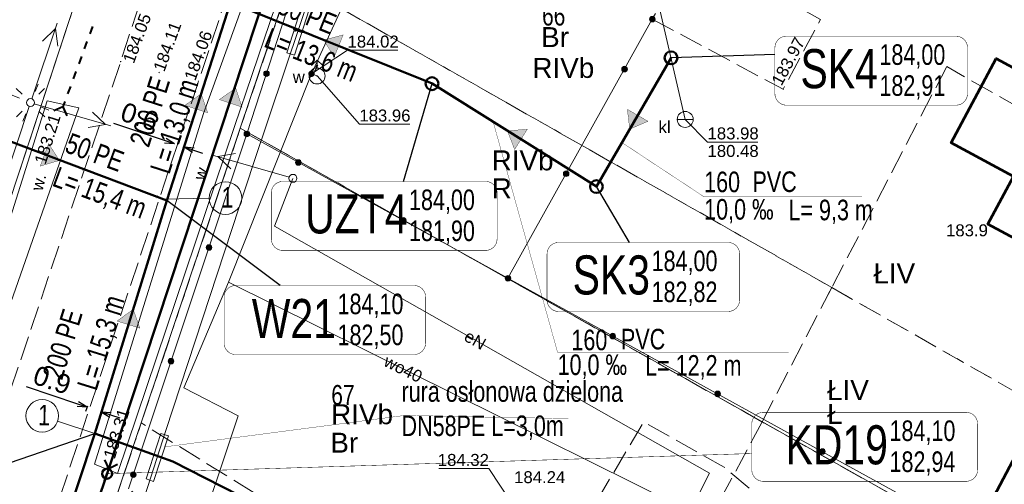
# Model space of a CAD drawing. Header units: metres. Extents: x 7482748 to 7484637, y 5684406 to 5687014.
# Tile 143 of 180: x 7483519 to 7483581, y 5686468 to 5686497. Entities that reach past the tile are written whole.
import ezdxf
from ezdxf.enums import TextEntityAlignment as Align
from ezdxf.lldxf.tags import DXFTag

# ---------------------------------------------------------------- set-up
doc = ezdxf.new("R2010")
doc.units = ezdxf.units.M
doc.header["$MEASUREMENT"] = 0
for name, pattern in [('KTJZ01_500', [2, 1.5, -0.5]), ('l217_500', [2, 1.5, -0.5]), ('l218_500', [1, 0.5, -0.5])]:
    doc.linetypes.add(name, pattern=pattern)
for name, color, linetype, lineweight in [('.domiar', 250, 'Continuous', 9), ('.k deszczowa', 200, 'Continuous', 50), ('.ks tłoczny', 104, 'Continuous', 50), ('_Dzialki', 7, 'Continuous', 0), ('_Dzialki_opis', 7, 'Continuous', 0), ('_Kontury', 7, 'Continuous', 0), ('_Kontury_opis', 7, 'Continuous', 0), ('_Uzytki', 7, 'Continuous', 0), ('_Uzytki_opis', 7, 'Continuous', 0), ('_Zakres2', 7, 'Continuous', 0), ('BUIB05_01', 7, 'Continuous', 40), ('EGB_Budynek', 7, 'Continuous', 0), ('GES__SUSM01_01P', 7, 'Continuous', 13), ('GES__SUSM01_P', 7, 'Continuous', 13), ('GES__SUSM04_01P', 7, 'Continuous', 13), ('GES__SUUS02_P', 7, 'Continuous', 13), ('GES__SUUS07_P', 7, 'Continuous', 13), ('GES__SUUS25_WP', 7, 'Continuous', 13), ('KTOK05_01', 7, 'Continuous', 13), ('RTPW01_P', 7, 'Continuous', 0), ('RTPW02_P', 7, 'Continuous', 0), ('SUPE_L_3', 1, 'Continuous', 13)]:
    doc.layers.add(name, color=color, linetype=linetype, lineweight=lineweight)
for name, color, linetype, lineweight, true_color in [('.przyłącza', 32, 'Continuous', 50, 0xbd5e00), ('GES__SUPE_pL', 1, 'Continuous', 13, 0xff0000), ('GES__SUPK_01_pL', 7, 'Continuous', 13, 0x803300), ('GES__SUPS01_05L', 7, 'Continuous', 13, 0x803300), ('GES__SUPS01_08L', 5, 'Continuous', 13, 0x0000ff), ('GES__SUPS01_08P', 5, 'Continuous', 13, 0x0000ff), ('GES__SUPT_pL', 7, 'Continuous', 13, 0xff9100), ('GES__SUPW_01_pL', 5, 'Continuous', 13, 0x0000ff), ('GES__SUUS_OD_KL', 7, 'Continuous', 13, 0x803300)]:
    doc.layers.add(name, color=color, linetype=linetype, lineweight=lineweight, true_color=true_color)
for name, color, linetype, lineweight, true_color, transparency in [('GES__SUPE_pT', 1, 'Continuous', 13, 0xff0000, 0.25), ('GES__SUPS01_05G', 7, 'Continuous', 13, 0x803300, 0.25), ('GES__SUPS01_08G', 5, 'Continuous', 13, 0x0000ff, 0.25), ('GES__SUPT_pT', 7, 'Continuous', 13, 0xff9100, 0.25), ('GES__SUPW_01_pT', 5, 'Continuous', 13, 0x0000ff, 0.25), ('GES__SUUS_RD_KT', 7, 'Continuous', 13, 0x803300, 0.25), ('GES__SUUS_RG_KT', 7, 'Continuous', 13, 0x803300, 0.25)]:
    doc.layers.add(name, color=color, linetype=linetype, lineweight=lineweight, true_color=true_color, transparency=transparency)
for name, color, linetype, lineweight, transparency in [('GES__SUUS_ET_05T', 7, 'Continuous', 13, 0.25), ('GES__SUUS_ET_08T', 7, 'Continuous', 13, 0.25), ('KTJZ01_O', 7, 'KTJZ01_500', 13, 0.5), ('KTPL01_O', 7, 'KTJZ01_500', 13, 0.5), ('PTRW02_O', 7, 'Continuous', 13, 0.5), ('PTRW02_T', 7, 'Continuous', 13, 0.25), ('RTPW01_G', 7, 'Continuous', 13, 0.25), ('RTPW02_G', 7, 'Continuous', 13, 0.25)]:
    doc.layers.add(name, color=color, linetype=linetype, lineweight=lineweight, transparency=transparency)
doc.layers.add('IS_kanalizacja_sanitarna', color=7, linetype='SOLID', true_color=0x000000)
doc.layers.add('IS_Opisy_działek_Net', color=7, linetype='SOLID', true_color=0x000000)
doc.layers.add('IS_Węzeł_sieci_kanalizacyjnej_-_opisy', color=7, linetype='Continuous')
doc.styles.get("Standard").update_dxf_attribs({"font": 'simplex.shx', "width": 0.75})
doc.styles.add('STYL_ARIAL', font='simplex.shx', dxfattribs={"width": 0.75, "oblique": 0.1})
doc.styles.add('Style-Arial', font='arial.ttf')
tags = doc.linetypes.add('SOLID', pattern=[10, 10, 0]).pattern_tags.tags
tags[6:7] = [DXFTag(74, 4), DXFTag(75, 0), DXFTag(340, '0'), DXFTag(46, 0.0), DXFTag(50, 0.0), DXFTag(44, 0.0), DXFTag(45, 0.0)]
tags[4:5] = [DXFTag(74, 4), DXFTag(75, 0), DXFTag(340, '0'), DXFTag(46, 0.0), DXFTag(50, 0.0), DXFTag(44, 0.0), DXFTag(45, 0.0)]
doc.dimstyles.get("Standard").update_dxf_attribs({"dimtxt": 0.18, "dimasz": 0.18, "dimexe": 0.18, "dimexo": 0.0625, "dimgap": 0.09, "dimtad": 0, "dimtih": 1, "dimtoh": 1, "dimdec": 4, "dimzin": 0, "dimdsep": 46, "dimtxsty": 'Standard', "dimcen": 0.09, "dimadec": 0, "dimazin": 0, "dimtfac": 1, "dimtdec": 4, "dimtofl": 0, "dimtmove": 0, "dimatfit": 3, "dimfxl": 0, "dimtolj": 1, "dimtzin": 0, "dimarcsym": 0})

# ---------------------------------------------------------------- blocks, each defined once
blk = doc.blocks.new('SUPS01')
at = {"layer": 'GES__SUPS01_08P', "linetype": 'Continuous', "lineweight": 13}
h = blk.add_hatch(color=256, dxfattribs=at)
edge = h.paths.add_edge_path()
edge.add_arc((0, 0), 0.045, 0, 360)
blk = doc.blocks.new('SUSM04_01')
at = {"layer": 'GES__SUSM04_01P', "linetype": 'Continuous', "lineweight": 13}
blk.add_circle((0, 0), 0.25, dxfattribs=at)
blk = doc.blocks.new('SUSM01_59')
at = {"layer": 'GES__SUSM01_P', "linetype": 'Continuous', "lineweight": 13}
for p, q in [((-0.53, 0.53), (-0.88, 0.88)), ((0.53, 0.53), (0.88, 0.88)), ((-0.53, -0.53), (-0.88, -0.88)), ((0.53, -0.53), (0.88, -0.88))]:
    blk.add_line(p, q, dxfattribs=at)
blk.add_circle((0, 0), 0.25, dxfattribs=at)
blk = doc.blocks.new('SUSM01_01')
at = {"layer": 'GES__SUSM01_01P', "linetype": 'Continuous', "lineweight": 13}
for p, q in [((-0.53, 0.53), (-0.89, 0.88)), ((0.53, 0.53), (0.88, 0.89)), ((-0.53, -0.53), (-0.88, -0.89)), ((0.53, -0.53), (0.89, -0.88))]:
    blk.add_line(p, q, dxfattribs=at)
blk = doc.blocks.new('SUUS02')
at = {"layer": 'GES__SUUS02_P', "linetype": 'Continuous', "lineweight": 13}
for p, q in [((0, 1), (-0.35, 0.65)), ((0, 0.5), (0, 1)), ((0, 1), (0.35, 0.65))]:
    blk.add_line(p, q, dxfattribs=at)
blk.add_circle((0, 0), 0.5, dxfattribs=at)
blk = doc.blocks.new('SUUS25_114')
at = {"layer": 'GES__SUUS25_WP', "linetype": 'Continuous', "lineweight": 13}
h = blk.add_hatch(color=256, dxfattribs=at)
edge = h.paths.add_edge_path()
edge.add_arc((0, 0), 0.2, 0, 360)
blk = doc.blocks.new('RTPW01')
at = {"layer": 'RTPW01_P', "linetype": 'Continuous', "lineweight": 0}
h = blk.add_hatch(color=256, dxfattribs=at)
edge = h.paths.add_edge_path()
edge.add_arc((0, 0), 0.045, 0, 360)
blk = doc.blocks.new('RTPW01_3')
at = {"layer": 'RTPW02_P', "linetype": 'Continuous', "lineweight": 0}
h = blk.add_hatch(color=256, dxfattribs=at)
edge = h.paths.add_edge_path()
edge.add_arc((0, 0), 0.045, 0, 360)
blk = doc.blocks.new('SUUS07')
at = {"layer": 'GES__SUUS07_P', "linetype": 'Continuous', "lineweight": 13}
blk.add_line((-0.5, 0), (0.5, 0), dxfattribs=at)
blk.add_circle((0, 0), 0.5, dxfattribs=at)
blk = doc.blocks.new('TerminatorOpen_0.5')
at = {"color": 0, "linetype": 'ByBlock', "lineweight": -2}
for q in [(-1, 0.25), (-1, 0), (-1, -0.25)]:
    blk.add_line((0, 0), q, dxfattribs=at)
blk = doc.blocks.new('*D547')
at = {"layer": '.domiar', "color": 0, "linetype": 'Continuous', "lineweight": -2, "transparency": 16777216}
for p, q in [((7483528.49, 5686489.487), (7483525.269, 5686490.558)), ((7483529.163, 5686489.58), (7483529.163, 5686489.58)), ((7483529.763, 5686489.38), (7483529.763, 5686489.38)), ((7483530.247, 5686488.903), (7483530.826, 5686488.711))]:
    blk.add_line(p, q, dxfattribs=at)
at = {"layer": 'Defpoints', "color": 0, "linetype": 'Continuous', "transparency": 16777216}
for p in [(7483529.069, 5686489.295), (7483529.069, 5686489.295), (7483529.668, 5686489.096)]:
    blk.add_point(p, dxfattribs=at)
at = {"layer": '.domiar', "color": 0, "linetype": 'Continuous', "lineweight": -2, "transparency": 16777216, "xscale": 0.61, "yscale": 0.61, "zscale": 0.61}
for p, rotation in [((7483529.069, 5686489.295), 341.610918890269), ((7483529.668, 5686489.096), 161.6109188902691)]:
    blk.add_blockref('TerminatorOpen_0.5', p, dxfattribs=dict(at, rotation=rotation))
at = {"layer": '.domiar', "color": 0, "linetype": 'Continuous', "transparency": 16777216, "insert": (7483526.878, 5686490.985), "char_height": 1.2, "attachment_point": 5, "rotation": 341.61092, "style": 'Style-Arial'}
blk.add_mtext('\\A1;0.6', dxfattribs=at)
blk = doc.blocks.new('*D548')
at = {"layer": '.domiar', "color": 0, "linetype": 'Continuous', "lineweight": -2, "transparency": 16777216}
for p, q in [((7483523.007, 5686472.994), (7483519.783, 5686474.066)), ((7483523.603, 5686472.854), (7483523.491, 5686472.517)), ((7483524.493, 5686472.558), (7483524.381, 5686472.221)), ((7483525.055, 5686472.313), (7483525.634, 5686472.121))]:
    blk.add_line(p, q, dxfattribs=at)
at = {"layer": 'Defpoints', "color": 0, "linetype": 'Continuous', "transparency": 16777216}
for p in [(7483523.698, 5686473.138), (7483523.586, 5686472.802), (7483524.588, 5686472.842)]:
    blk.add_point(p, dxfattribs=at)
at = {"layer": '.domiar', "color": 0, "linetype": 'Continuous', "lineweight": -2, "transparency": 16777216, "xscale": 0.61, "yscale": 0.61, "zscale": 0.61}
for p, rotation in [((7483523.586, 5686472.802), 341.610918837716), ((7483524.476, 5686472.506), 161.6109188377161)]:
    blk.add_blockref('TerminatorOpen_0.5', p, dxfattribs=dict(at, rotation=rotation))
at = {"layer": '.domiar', "color": 0, "linetype": 'Continuous', "transparency": 16777216, "insert": (7483521.394, 5686474.492), "char_height": 1.2, "attachment_point": 5, "rotation": 341.61092, "style": 'Style-Arial'}
blk.add_mtext('\\A1;0.9', dxfattribs=at)

msp = doc.modelspace()

# ---------------------------------------------------------------- hatches: boundary and pattern name
at = {"layer": 'IS_kanalizacja_sanitarna', "linetype": 'Continuous', "ltscale": 0.01}
for points in [[(7483538.42433, 5686495.79102), (7483539.07182, 5686494.72179), (7483539.63209, 5686496.11322)], [(7483530.73578, 5686492.42162), (7483529.71611, 5686491.69859), (7483531.14438, 5686491.24028)], [(7483532.90356, 5686492.77697), (7483531.87539, 5686492.06607), (7483533.29813, 5686491.59087)], [(7483557.59224, 5686490.21186), (7483558.7427, 5686490.70068), (7483557.4451, 5686491.45317)], [(7483549.93008, 5686490.10183), (7483550.37963, 5686488.93546), (7483551.17566, 5686490.20681)], [(7483521.84934, 5686488.25053), (7483521.1733, 5686489.30195), (7483520.65069, 5686487.89593)], [(7483526.47618, 5686478.92455), (7483525.46343, 5686478.19185), (7483526.896, 5686477.74716)]]:
    msp.add_hatch(color=256, dxfattribs=at).paths.add_polyline_path(points)
at = {"layer": 'KTOK05_01', "linetype": 'Continuous', "lineweight": 13}
h = msp.add_hatch(color=256, dxfattribs=at)
edge = h.paths.add_edge_path()
edge.add_arc((7483559.01, 5686497.1), 0.175, 0, 360)
h = msp.add_hatch(color=256, dxfattribs=at)
edge = h.paths.add_edge_path()
edge.add_arc((7483557.2652, 5686493.97092), 0.175, 0, 360)
h = msp.add_hatch(color=256, dxfattribs=at)
edge = h.paths.add_edge_path()
edge.add_arc((7483534.82818, 5686493.69304), 0.175, 0, 360)
h = msp.add_hatch(color=256, dxfattribs=at)
edge = h.paths.add_edge_path()
edge.add_arc((7483533.6, 5686489.91), 0.175, 0, 360)
h = msp.add_hatch(color=256, dxfattribs=at)
edge = h.paths.add_edge_path()
edge.add_arc((7483533.6, 5686489.91), 0.175, 0, 360)
h = msp.add_hatch(color=256, dxfattribs=at)
edge = h.paths.add_edge_path()
edge.add_arc((7483533.6, 5686489.91), 0.175, 0, 360)
h = msp.add_hatch(color=256, dxfattribs=at)
edge = h.paths.add_edge_path()
edge.add_arc((7483536.83102, 5686488.12464), 0.175, 0, 360)
h = msp.add_hatch(color=256, dxfattribs=at)
edge = h.paths.add_edge_path()
edge.add_arc((7483553.6126, 5686487.42046), 0.175, 0, 360)
h = msp.add_hatch(color=256, dxfattribs=at)
edge = h.paths.add_edge_path()
edge.add_arc((7483543.39551, 5686484.49732), 0.175, 0, 360)
h = msp.add_hatch(color=256, dxfattribs=at)
edge = h.paths.add_edge_path()
edge.add_arc((7483531.22541, 5686482.79584), 0.175, 0, 360)
h = msp.add_hatch(color=256, dxfattribs=at)
edge = h.paths.add_edge_path()
edge.add_arc((7483549.96, 5686480.87), 0.175, 0, 360)
h = msp.add_hatch(color=256, dxfattribs=at)
edge = h.paths.add_edge_path()
edge.add_arc((7483549.96, 5686480.87), 0.175, 0, 360)
h = msp.add_hatch(color=256, dxfattribs=at)
edge = h.paths.add_edge_path()
edge.add_arc((7483549.96, 5686480.87), 0.175, 0, 360)
h = msp.add_hatch(color=256, dxfattribs=at)
edge = h.paths.add_edge_path()
edge.add_arc((7483556.52965, 5686477.25203), 0.175, 0, 360)
h = msp.add_hatch(color=256, dxfattribs=at)
edge = h.paths.add_edge_path()
edge.add_arc((7483528.85082, 5686475.68167), 0.175, 0, 360)
h = msp.add_hatch(color=256, dxfattribs=at)
edge = h.paths.add_edge_path()
edge.add_arc((7483563.0993, 5686473.63406), 0.175, 0, 360)
h = msp.add_hatch(color=256, dxfattribs=at)
edge = h.paths.add_edge_path()
edge.add_arc((7483569.66895, 5686470.01609), 0.175, 0, 360)
h = msp.add_hatch(color=256, dxfattribs=at)
edge = h.paths.add_edge_path()
edge.add_arc((7483526.47624, 5686468.56751), 0.175, 0, 360)

# ---------------------------------------------------------------- linework, layer by layer
at = {"layer": '.domiar', "linetype": 'Continuous', "lineweight": 20}
for points in [[(7483537.03355, 5686497.85103), (7483536.09991, 5686495.00001), (7483536.57508, 5686494.84441), (7483537.50872, 5686497.69543), (7483537.03355, 5686497.85103)], [(7483528.2145, 5686471.15455), (7483527.28086, 5686468.30353), (7483527.75603, 5686468.14792), (7483528.68967, 5686470.99895), (7483528.2145, 5686471.15455)]]:
    msp.add_lwpolyline(points, dxfattribs=at)
at = {"layer": '.domiar', "linetype": 'Continuous'}
for points in [[(7483528.37065, 5686485.82821), (7483531.23861, 5686485.89507)], [(7483524.06379, 5686471.15045), (7483521.74218, 5686471.93005)]]:
    msp.add_lwpolyline(points, dxfattribs=at)
for centre in [(7483532.25988, 5686485.89507), (7483520.77404, 5686472.25515)]:
    msp.add_circle(centre, 1.02127, dxfattribs=at)
at = {"layer": '.k deszczowa', "linetype": 'Continuous'}
for points in [[(7483540.51956, 5686516.06462), (7483524.83956, 5686468.63408)], [(7483524.83956, 5686468.63408), (7483508.8716, 5686421.32787)]]:
    msp.add_lwpolyline(points, dxfattribs=at)
msp.add_ellipse((7483524.83956, 5686468.63342), major_axis=(0.315, 0), ratio=1, dxfattribs=at)
at = {"layer": '.ks tłoczny', "color": 111, "linetype": 'Continuous', "true_color": 0x70ffb8}
for points in [[(7483539.01604, 5686517.01603), (7483532.57298, 5686498.14781), (7483528.59305, 5686485.74461), (7483524.06285, 5686471.15079), (7483517.4639, 5686451.301), (7483517.4639, 5686451.301), (7483513.19053, 5686438.59386), (7483506.80338, 5686419.9052), (7483503.67491, 5686410.75136), (7483489.19771, 5686367.92381), (7483488.55879, 5686366.36971), (7483487.69105, 5686359.59365), (7483481.55397, 5686341.5735), (7483479.339, 5686335.06975), (7483478.08149, 5686331.37736), (7483471.44464, 5686310.91538), (7483469.74193, 5686304.9671), (7483455.28388, 5686263.28755), (7483450.42845, 5686249.12706), (7483447.14669, 5686239.55607), (7483444.38858, 5686231.83101), (7483432.0435, 5686195.45156)], [(7483514.55893, 5686491.02024), (7483514.55893, 5686491.02024), (7483528.59305, 5686485.74461)]]:
    msp.add_lwpolyline(points, dxfattribs=at)
at = {"layer": '.ks tłoczny', "linetype": 'Continuous'}
for points in [[(7483532.57298, 5686498.14781), (7483545.20331, 5686493.06209)], [(7483528.95314, 5686469.39976), (7483524.06285, 5686471.15079)], [(7483547.5086, 5686459.93567), (7483528.95314, 5686469.39976)]]:
    msp.add_lwpolyline(points, dxfattribs=at)
msp.add_circle((7483545.20331, 5686493.06209), 0.4, dxfattribs=at)
at = {"layer": '.przyłącza', "linetype": 'Continuous'}
msp.add_lwpolyline([(7483545.20331, 5686493.06209), (7483555.50441, 5686486.61223), (7483560.18173, 5686494.67791)], dxfattribs=at)
for centre in [(7483560.18173, 5686494.67791), (7483555.50441, 5686486.61223)]:
    msp.add_circle(centre, 0.4, dxfattribs=at)
at = {"layer": '_Dzialki', "color": 96, "linetype": 'Continuous', "true_color": 0x008000, "flags": 128}
for points in [[(7483533.19, 5686490.27), (7483546.4, 5686529.47)], [(7483523.72, 5686500.83), (7483510.5, 5686460.79)], [(7483524.74, 5686465.17), (7483533.19, 5686490.27)], [(7483579.1, 5686464.46), (7483533.19, 5686490.27)]]:
    msp.add_lwpolyline(points, dxfattribs=at)
at = {"layer": '_Kontury', "color": 96, "linetype": 'l217_500', "true_color": 0x008000, "flags": 128}
for points in [[(7483519.29, 5686487.4), (7483523.72, 5686500.83)], [(7483536.33, 5686499.57), (7483533.19, 5686490.27)], [(7483570.26, 5686480.29), (7483536.33, 5686499.57)], [(7483577.46, 5686494.13), (7483570.26, 5686480.29)], [(7483585.54, 5686489.54), (7483577.46, 5686494.13)], [(7483533.19, 5686490.27), (7483526.98, 5686471.81)], [(7483533.19, 5686490.27), (7483565.89, 5686471.88)], [(7483565.89, 5686471.88), (7483570.26, 5686480.29)], [(7483570.26, 5686480.29), (7483583.38, 5686472.83)], [(7483526.98, 5686471.81), (7483524.74, 5686465.17)], [(7483556.17, 5686453.77), (7483526.98, 5686471.81)], [(7483565.89, 5686471.88), (7483556.17, 5686453.77)], [(7483579.1, 5686464.46), (7483565.89, 5686471.88)]]:
    msp.add_lwpolyline(points, dxfattribs=at)
at = {"layer": '_Uzytki', "color": 96, "linetype": 'l218_500', "true_color": 0x008000, "flags": 128}
for points in [[(7483519.29, 5686487.4), (7483523.72, 5686500.83)], [(7483536.33, 5686499.57), (7483533.19, 5686490.27)], [(7483536.33, 5686499.57), (7483570.26, 5686480.29)], [(7483533.19, 5686490.27), (7483526.98, 5686471.81)], [(7483533.19, 5686490.27), (7483565.89, 5686471.88)], [(7483565.89, 5686471.88), (7483570.26, 5686480.29)], [(7483570.26, 5686480.29), (7483583.38, 5686472.83)], [(7483526.98, 5686471.81), (7483524.74, 5686465.17)], [(7483579.1, 5686464.46), (7483565.89, 5686471.88)]]:
    msp.add_lwpolyline(points, dxfattribs=at)
at = {"layer": '_Zakres2', "color": 250, "linetype": 'Continuous', "lineweight": 53, "flags": 128}
msp.add_lwpolyline([(7483605.81, 5686633.42), (7483585.13, 5686572.13), (7483615.48, 5686538.37), (7483614.51, 5686531.73), (7483579.03, 5686464.59), (7483585.8, 5686452.04), (7483575.84, 5686425.68), (7483563.92, 5686404.39), (7483575.25, 5686381.15), (7483565.09, 5686368.65), (7483556.2, 5686281.02), (7483533.72, 5686246.84), (7483554.42, 5686236.3), (7483544.85, 5686213.44), (7483533.72, 5686190.2), (7483528.06, 5686178.68)], dxfattribs=at)
at = {"layer": 'BUIB05_01', "linetype": 'Continuous', "lineweight": 40}
for p, q in [((7483523.92, 5686496.64), (7483523.75, 5686496.17)), ((7483523.58, 5686495.7), (7483523.4, 5686495.24)), ((7483523.23, 5686494.77), (7483523.06, 5686494.3)), ((7483522.88, 5686493.83), (7483522.71, 5686493.36)), ((7483522.54, 5686492.89), (7483522.36, 5686492.42)), ((7483522.19, 5686491.95), (7483522.06, 5686491.6)), ((7483522.06, 5686491.6), (7483521.51, 5686491.35)), ((7483522.06, 5686491.6), (7483522.31, 5686491.05)), ((7483524.95, 5686468.96), (7483524.69, 5686469.5)), ((7483524.95, 5686468.96), (7483525.49, 5686469.22)), ((7483524.68, 5686468.19), (7483524.85, 5686468.67))]:
    msp.add_line(p, q, dxfattribs=at)
at = {"layer": 'EGB_Budynek', "color": 7, "linetype": 'Continuous', "lineweight": 53, "flags": 128}
for points in [[(7483595.36, 5686498.1), (7483587.9, 5686483.9), (7483581.65, 5686487.25), (7483577.73, 5686489.35), (7483580.55, 5686494.64), (7483584.47, 5686492.53), (7483586.34, 5686496.03), (7483582.42, 5686498.12), (7483585.29, 5686503.5), (7483589.19, 5686501.36), (7483595.36, 5686498.1)], [(7483581.65, 5686487.25), (7483587.9, 5686483.9), (7483586.31, 5686480.9), (7483580.04, 5686484.25), (7483581.65, 5686487.25)]]:
    msp.add_lwpolyline(points, dxfattribs=at)
at = {"layer": 'GES__SUPE_pL', "linetype": 'Continuous', "lineweight": 13, "flags": 128}
msp.add_lwpolyline([(7483564, 5686461.34), (7483560.13, 5686463.81), (7483562.6, 5686468.67), (7483535.34, 5686484.14), (7483536.49, 5686487.13)], dxfattribs=at)
at = {"layer": 'GES__SUPK_01_pL', "linetype": 'Continuous', "lineweight": 13}
msp.add_line((7483561.07, 5686490.82), (7483557.34, 5686507.02), dxfattribs=at)
at = {"layer": 'GES__SUPS01_05L', "linetype": 'Continuous', "lineweight": 13, "flags": 128}
msp.add_lwpolyline([(7483550.91, 5686465.71), (7483548.77, 5686468.95), (7483545.62, 5686468.95)], dxfattribs=at)
at = {"layer": 'GES__SUPS01_08L', "linetype": 'Continuous', "lineweight": 13, "flags": 128}
for points in [[(7483537.65, 5686493.68), (7483539.91, 5686495.15), (7483543.06, 5686495.15)], [(7483538, 5686493.54), (7483540.65, 5686490.52), (7483543.81, 5686490.52)]]:
    msp.add_lwpolyline(points, dxfattribs=at)
at = {"layer": 'GES__SUPT_pL', "linetype": 'Continuous', "lineweight": 13, "flags": 128}
msp.add_lwpolyline([(7483522.98, 5686454.14), (7483528.53, 5686471.34), (7483534.04, 5686488.12), (7483547.56, 5686528.38), (7483553.21, 5686545.61), (7483555.78, 5686553.93)], dxfattribs=at)
at = {"layer": 'GES__SUPW_01_pL', "linetype": 'Continuous', "lineweight": 13}
for p, q in [((7483538, 5686493.54), (7483537.65, 5686493.68)), ((7483565.62, 5686464.19), (7483532.44, 5686480.63))]:
    msp.add_line(p, q, dxfattribs=at)
at = {"layer": 'GES__SUPW_01_pL', "linetype": 'Continuous', "lineweight": 13, "flags": 128}
msp.add_lwpolyline([(7483510.9, 5686410.15), (7483515.85, 5686421.43), (7483519.73, 5686433.69), (7483525.34, 5686450.51), (7483527.25, 5686454.88), (7483533.06, 5686472.26), (7483529.64, 5686474), (7483532.44, 5686480.63), (7483537.65, 5686493.68), (7483545.23, 5686510.18), (7483548.83, 5686524.15), (7483552.33, 5686534.99), (7483552.59, 5686539.85), (7483558.86, 5686554.9)], dxfattribs=at)
at = {"layer": 'GES__SUUS_OD_KL', "linetype": 'Continuous', "lineweight": 13, "flags": 128}
msp.add_lwpolyline([(7483561.07, 5686490.82), (7483562.47, 5686489.4), (7483565.63, 5686489.4)], dxfattribs=at)
at = {"layer": 'IS_kanalizacja_sanitarna', "linetype": 'Continuous', "ltscale": 0.01, "const_width": 0.02}
for points in [[(7483538.42433, 5686495.79102), (7483539.07182, 5686494.72179), (7483539.63209, 5686496.11322), (7483538.42433, 5686495.79102)], [(7483530.73578, 5686492.42162), (7483529.71611, 5686491.69859), (7483531.14438, 5686491.24028), (7483530.73578, 5686492.42162)], [(7483532.90356, 5686492.77697), (7483531.87539, 5686492.06607), (7483533.29813, 5686491.59087), (7483532.90356, 5686492.77697)], [(7483557.59224, 5686490.21186), (7483558.7427, 5686490.70068), (7483557.4451, 5686491.45317), (7483557.59224, 5686490.21186)], [(7483549.93008, 5686490.10183), (7483550.37963, 5686488.93546), (7483551.17566, 5686490.20681), (7483549.93008, 5686490.10183)], [(7483521.84934, 5686488.25053), (7483521.1733, 5686489.30195), (7483520.65069, 5686487.89593), (7483521.84934, 5686488.25053)], [(7483523.2736, 5686487.61446), (7483523.34328, 5686487.80193)], [(7483527.96032, 5686485.87243), (7483528.03, 5686486.0599)], [(7483526.47618, 5686478.92455), (7483525.46343, 5686478.19185), (7483526.896, 5686477.74716), (7483526.47618, 5686478.92455)]]:
    msp.add_lwpolyline(points, dxfattribs=at)
at = {"layer": 'IS_Opisy_działek_Net', "linetype": 'Continuous', "ltscale": 0.01, "const_width": 0.02}
for points in [[(7483549.0374, 5686490.66076), (7483553.0718, 5686476.23756), (7483567.5518, 5686476.23756)], [(7483557.10405, 5686489.37), (7483562.25585, 5686485.9698), (7483572.15921, 5686485.9698)], [(7483528.46552, 5686470.31447), (7483543.48599, 5686472.2813), (7483553.73731, 5686472.0798)]]:
    msp.add_lwpolyline(points, dxfattribs=at)
at = {"layer": 'IS_Węzeł_sieci_kanalizacyjnej_-_opisy', "color": 18, "linetype": 'SOLID', "ltscale": 0.01, "true_color": 0x000000, "const_width": 0.03}
for points in [[(7483567.41243, 5686491.71173), (7483578.04243, 5686491.71173, 0.414214), (7483578.76243, 5686492.43173), (7483578.76243, 5686495.31173, 0.414214), (7483578.04243, 5686496.03173), (7483567.41243, 5686496.03173, 0.414214), (7483566.69243, 5686495.31173), (7483566.69243, 5686492.43173, 0.414214), (7483567.41243, 5686491.71173)], [(7483535.85121, 5686482.61651), (7483548.56121, 5686482.61651, 0.414214), (7483549.28121, 5686483.33651), (7483549.28121, 5686486.21651, 0.414214), (7483548.56121, 5686486.93651), (7483535.85121, 5686486.93651, 0.414214), (7483535.13121, 5686486.21651), (7483535.13121, 5686483.33651, 0.414214), (7483535.85121, 5686482.61651)], [(7483553.13271, 5686478.79336), (7483563.76271, 5686478.79336, 0.414214), (7483564.48271, 5686479.51336), (7483564.48271, 5686482.39336, 0.414214), (7483563.76271, 5686483.11336), (7483553.13271, 5686483.11336, 0.414214), (7483552.41271, 5686482.39336), (7483552.41271, 5686479.51336, 0.414214), (7483553.13271, 5686478.79336)], [(7483532.89195, 5686476.09678), (7483544.08195, 5686476.09678, 0.414214), (7483544.80195, 5686476.81678), (7483544.80195, 5686479.69678, 0.414214), (7483544.08195, 5686480.41678), (7483532.89195, 5686480.41678, 0.414214), (7483532.17195, 5686479.69678), (7483532.17195, 5686476.81678, 0.414214), (7483532.89195, 5686476.09678)]]:
    msp.add_lwpolyline(points, format="xyb", dxfattribs=at)
at = {"layer": 'IS_Węzeł_sieci_kanalizacyjnej_-_opisy', "color": 18, "linetype": 'SOLID', "ltscale": 0.01, "true_color": 0x000000}
for points in [[(7483566.69243, 5686494.88095), (7483560.18173, 5686494.67723)], [(7483543.41376, 5686486.93651), (7483545.20331, 5686493.06141)], [(7483557.5873, 5686483.11336), (7483555.50441, 5686486.61156)], [(7483535.69267, 5686480.41678), (7483528.59305, 5686485.74393)], [(7483512.62657, 5686467.23067), (7483524.06285, 5686471.15013)]]:
    msp.add_lwpolyline(points, dxfattribs=at)
at = {"layer": 'IS_Węzeł_sieci_kanalizacyjnej_-_opisy', "color": 200, "linetype": 'SOLID', "ltscale": 0.01, "const_width": 0.03}
msp.add_lwpolyline([(7483565.96466, 5686468.15522), (7483578.67466, 5686468.15522, 0.414214), (7483579.39466, 5686468.87522), (7483579.39466, 5686471.75522, 0.414214), (7483578.67466, 5686472.47522), (7483565.96466, 5686472.47522, 0.414214), (7483565.24466, 5686471.75522), (7483565.24466, 5686468.87522, 0.414214), (7483565.96466, 5686468.15522)], format="xyb", dxfattribs=at)
msp.add_lwpolyline([(7483565.24466, 5686469.89563), (7483524.83956, 5686468.63342)], dxfattribs=at)
at = {"layer": 'KTJZ01_O', "linetype": 'KTJZ01_500', "lineweight": 13, "flags": 128}
for points in [[(7483197.91, 5685647.78), (7483191.3, 5685645.21), (7483187.04, 5685652.01), (7483182.78, 5685658.81), (7483173.01, 5685674.4), (7483160.42, 5685696.27), (7483153.69, 5685714.72), (7483149.66, 5685738.88), (7483150.14, 5685742.97), (7483152.18, 5685766.74), (7483152.64, 5685773.87), (7483156.88, 5685789.66), (7483160.03, 5685797.82), (7483165.63, 5685808.56), (7483171.47, 5685814.85), (7483176.12, 5685820.16), (7483191.38, 5685837.95), (7483216.44, 5685866.07), (7483238.67, 5685890.6), (7483242.86, 5685894.87), (7483263.91, 5685918.34), (7483290.28, 5685947.07), (7483315.51, 5685974.43), (7483346.16, 5686007.45), (7483367.58, 5686031.19), (7483372.66, 5686037.59), (7483378.07, 5686044.41), (7483383.78, 5686055), (7483386.81, 5686063.17), (7483391.06, 5686075.79), (7483392.94, 5686081.53), (7483394.38, 5686081.91), (7483397.17, 5686082.85), (7483401.23, 5686082.98), (7483404.7, 5686083), (7483407.11, 5686083.92), (7483410.43, 5686086.41), (7483412.08, 5686088.69), (7483412.96, 5686091.17), (7483413.79, 5686094.46), (7483412.71, 5686099.4), (7483411.05, 5686100.85), (7483407.94, 5686103.18), (7483405.29, 5686104.69), (7483403.35, 5686106.28), (7483402.57, 5686107.54), (7483401.86, 5686108.47), (7483403.54, 5686113.11), (7483404.07, 5686113.93), (7483409.52, 5686129.91), (7483416.09, 5686150.36), (7483420.49, 5686164.15), (7483421.47, 5686167.05), (7483423.62, 5686173.38), (7483428.4, 5686186.8), (7483437.81, 5686215.26), (7483441.02, 5686225.03), (7483450.09, 5686253.79), (7483453.73, 5686263.28), (7483459.39, 5686280.61), (7483466.44, 5686301.37), (7483471.25, 5686316.24), (7483473.9, 5686323.17), (7483478.13, 5686336.85), (7483485.37, 5686356.93), (7483492.13, 5686378.36), (7483498.67, 5686398.43), (7483502.19, 5686408.5), (7483505.2, 5686417.38), (7483513.05, 5686441.11), (7483516.25, 5686450.23), (7483530.52, 5686493.07), (7483533.34, 5686501.51), (7483543.47, 5686531.52), (7483557.14, 5686572.33), (7483559.91, 5686580.46), (7483570.16, 5686610.95), (7483575.71, 5686628.68), (7483581.26, 5686643.91), (7483583.2, 5686649.41), (7483591.35, 5686674.28), (7483597.45, 5686691.67), (7483602.2, 5686705.71), (7483616.93, 5686750.38), (7483619.53, 5686757.95), (7483621.36, 5686763.29), (7483634.9, 5686799.43), (7483640.84, 5686811.96)], [(7483613.29, 5686753.85), (7483610.52, 5686745.34), (7483597.42, 5686707.23), (7483592.84, 5686693.63), (7483586.65, 5686674.57), (7483578.94, 5686652.57), (7483576.44, 5686645.6), (7483570.92, 5686629.39), (7483565.29, 5686612), (7483555.03, 5686581.98), (7483552.34, 5686573.92), (7483538.5, 5686532.62), (7483528.43, 5686502.82), (7483525.69, 5686494.44), (7483511.5, 5686452.13), (7483508.06, 5686441.86), (7483500.41, 5686418.93), (7483497.52, 5686410.47), (7483493.78, 5686400.09), (7483487.22, 5686379.91), (7483478.75, 5686354.53), (7483473.28, 5686338.58), (7483466.59, 5686318.01), (7483461.2, 5686301.98), (7483454.76, 5686282.03), (7483448.77, 5686264.59), (7483445.69, 5686255.08), (7483445.07, 5686253.25), (7483443.78, 5686249.4), (7483442.67, 5686246.12), (7483436.06, 5686226.36), (7483432.79, 5686216.79), (7483423.48, 5686188.39), (7483415.91, 5686165.55), (7483411.29, 5686151.94), (7483403.43, 5686128.74), (7483397.27, 5686110.49), (7483396.29, 5686107.6), (7483389.25, 5686086.41), (7483386.32, 5686077.5), (7483382.09, 5686064.87), (7483379.33, 5686057.56), (7483373.91, 5686047.4), (7483368.95, 5686041.13), (7483363.52, 5686034.43), (7483341.98, 5686010.31), (7483311.83, 5685977.83), (7483286.59, 5685950.4), (7483260.12, 5685921.63), (7483238.78, 5685898.43), (7483234.43, 5685893.44), (7483212.81, 5685869.61), (7483187.54, 5685841.24), (7483162.41, 5685812.7), (7483151.44, 5685800.65), (7483147.59, 5685795.21)]]:
    msp.add_lwpolyline(points, dxfattribs=at)
at = {"layer": 'KTOK05_01', "linetype": 'Continuous', "lineweight": 13}
for p, q in [((7483539.46, 5686507.96), (7483533.6, 5686489.91)), ((7483549.96, 5686480.87), (7483559.01, 5686497.1)), ((7483533.6, 5686489.91), (7483526.18, 5686467.68)), ((7483549.96, 5686480.87), (7483533.6, 5686489.91))]:
    msp.add_line(p, q, dxfattribs=at)
at = {"layer": 'KTOK05_01', "linetype": 'Continuous', "lineweight": 13, "flags": 128}
msp.add_lwpolyline([(7483549.96, 5686480.87), (7483569.68, 5686470.01), (7483579.14, 5686464.8)], dxfattribs=at)
at = {"layer": 'KTOK05_01', "linetype": 'Continuous', "lineweight": 13}
for centre in [(7483559.01, 5686497.1), (7483557.27, 5686493.97), (7483534.83, 5686493.69), (7483533.6, 5686489.91), (7483533.6, 5686489.91), (7483533.6, 5686489.91), (7483536.83, 5686488.12), (7483553.61, 5686487.42), (7483543.4, 5686484.5), (7483531.23, 5686482.8), (7483549.96, 5686480.87), (7483549.96, 5686480.87), (7483549.96, 5686480.87), (7483556.53, 5686477.25), (7483528.85, 5686475.68), (7483563.1, 5686473.63), (7483569.67, 5686470.02), (7483526.48, 5686468.57)]:
    msp.add_circle(centre, 0.175, dxfattribs=at)
at = {"layer": 'KTPL01_O', "linetype": 'KTJZ01_500', "lineweight": 13, "flags": 128}
for points in [[(7483559.01, 5686497.1), (7483567.21, 5686492.71), (7483569.54, 5686497.08), (7483566.57, 5686498.76), (7483566.67, 5686499.88), (7483569.18, 5686504.33), (7483570.82, 5686506.4), (7483565.77, 5686509.37), (7483563.18, 5686504.71), (7483562.53, 5686503.7), (7483561.02, 5686500.82), (7483559.01, 5686497.1)], [(7483524.6, 5686461.72), (7483526.4, 5686467.54), (7483528.67, 5686465.27), (7483549.79, 5686455.9), (7483553.67, 5686456.93), (7483557.03, 5686463.14), (7483555.12, 5686466.24), (7483558.47, 5686471.87), (7483563.51, 5686469.04), (7483566.81, 5686466.28), (7483563.37, 5686460.23), (7483562.91, 5686460.49), (7483561.06, 5686457.22), (7483559.03, 5686458.44), (7483556.44, 5686453.86), (7483558.5, 5686452.7), (7483556.78, 5686449.69), (7483554.58, 5686449.71), (7483527.53, 5686461.91), (7483524.6, 5686461.72)]]:
    msp.add_lwpolyline(points, close=True, dxfattribs=at)
at = {"layer": 'PTRW02_O', "linetype": 'Continuous', "lineweight": 13, "flags": 128}
for points in [[(7483537.61, 5686506.94), (7483536.73, 5686507.34), (7483530.88, 5686491.2), (7483524.06, 5686469.22), (7483525.49, 5686468.65), (7483532.83, 5686490.37), (7483538.35, 5686506.68), (7483537.61, 5686506.94)], [(7483523.07, 5686491.54), (7483521.09, 5686491.98), (7483514.18, 5686470.13), (7483515.45, 5686469.79), (7483523.07, 5686491.54)]]:
    msp.add_lwpolyline(points, close=True, dxfattribs=at)
at = {"layer": 'SUPE_L_3', "linetype": 'Continuous'}
for p, q in [((7483521.71, 5686496.85), (7483520.12, 5686492.11)), ((7483521.6, 5686496.52), (7483520.8, 5686495.73)), ((7483521.6, 5686496.52), (7483521.75, 5686495.41)), ((7483520.28, 5686491.8), (7483525.08, 5686490.42)), ((7483518.38, 5686486.89), (7483519.96, 5686491.63)), ((7483523.93, 5686491.27), (7483524.75, 5686490.51)), ((7483523.65, 5686490.31), (7483524.75, 5686490.51)), ((7483531.45, 5686488.58), (7483536.25, 5686487.2)), ((7483531.78, 5686488.49), (7483532.88, 5686488.69)), ((7483531.78, 5686488.49), (7483532.6, 5686487.73))]:
    msp.add_line(p, q, dxfattribs=at)

# ---------------------------------------------------------------- block references
at = {"layer": 'GES__SUPS01_08P', "linetype": 'Continuous', "lineweight": 13}
for p in [(7483537.65, 5686493.68), (7483538, 5686493.54)]:
    msp.add_blockref('SUPS01', p, dxfattribs=at)
at = {"layer": 'GES__SUSM01_01P', "linetype": 'Continuous', "lineweight": 13}
msp.add_blockref('SUSM01_01', (7483520.04, 5686491.87), dxfattribs=at)
at = {"layer": 'GES__SUSM01_P', "linetype": 'Continuous', "lineweight": 13, "rotation": 22.55}
msp.add_blockref('SUSM01_59', (7483520.04, 5686491.87), dxfattribs=at)
at = {"layer": 'GES__SUSM04_01P', "linetype": 'Continuous', "lineweight": 13}
for p in [(7483520.04, 5686491.87), (7483536.49, 5686487.13)]:
    msp.add_blockref('SUSM04_01', p, dxfattribs=at)
at = {"layer": 'GES__SUUS02_P', "linetype": 'Continuous', "lineweight": 13}
msp.add_blockref('SUUS02', (7483538, 5686493.54), dxfattribs=at)
at = {"layer": 'GES__SUUS07_P', "linetype": 'Continuous', "lineweight": 13}
msp.add_blockref('SUUS07', (7483561.07, 5686490.82), dxfattribs=at)
at = {"layer": 'GES__SUUS25_WP', "linetype": 'Continuous', "lineweight": 13, "rotation": 345.4100000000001}
msp.add_blockref('SUUS25_114', (7483537.65, 5686493.68), dxfattribs=at)
at = {"layer": 'RTPW01_P', "linetype": 'Continuous', "lineweight": 0}
msp.add_blockref('RTPW01', (7483580.04, 5686484.25), dxfattribs=at)
at = {"layer": 'RTPW02_P', "linetype": 'Continuous', "lineweight": 0}
for p in [(7483525.69, 5686494.44), (7483528.1, 5686493.76), (7483530.52, 5686493.07), (7483567.21, 5686492.71), (7483522.06, 5686491.6), (7483524.95, 5686468.96)]:
    msp.add_blockref('RTPW01_3', p, dxfattribs=at)

# ---------------------------------------------------------------- texts
at = {"layer": '.k deszczowa', "linetype": 'Continuous'}
for s, insert, char_height, attachment_point in [('\\fArial|b0|i0;KD19', (7483573.77466, 5686469.18362), 2.448, 9), ('\\fArial|b0|i0;184,10', (7483573.87466, 5686470.43882), 1.2888, 7), ('\\fArial|b0|i0;182,94', (7483573.87466, 5686470.02842), 1.2888, 1)]:
    msp.add_mtext(s, dxfattribs=dict(at, insert=insert, char_height=char_height, attachment_point=attachment_point))
at = {"layer": '_Dzialki_opis', "color": 96, "true_color": 0x008000, "char_height": 1.25, "attachment_point": 7, "line_spacing_factor": 0.6, "style": 'STYL_ARIAL'}
for s, insert in [('\\fArial|b0|i0|c238238|p39;66', (7483552.1, 5686496.68)), ('\\fArial|b0|i0|c238238|p39;67', (7483538.89, 5686472.92))]:
    msp.add_mtext(s, dxfattribs=dict(at, insert=insert))
at = {"layer": '_Kontury_opis', "color": 96, "linetype": 'Continuous', "lineweight": 13, "true_color": 0x008000, "style": 'Style-Arial'}
for s, p in [('RIVb', (7483551.49, 5686493.42)), ('RIVb', (7483548.94, 5686487.63)), ('ŁIV', (7483572.86, 5686480.55)), ('ŁIV', (7483569.96, 5686473.24)), ('RIVb', (7483538.88, 5686471.73))]:
    msp.add_text(s, height=1.25, dxfattribs=at).set_placement(p)
at = {"layer": '_Uzytki_opis', "color": 96, "linetype": 'Continuous', "lineweight": 13, "true_color": 0x008000, "style": 'Style-Arial'}
for s, p in [('Br', (7483552.04, 5686495.35)), ('R', (7483548.94, 5686485.88)), ('Ł', (7483569.96, 5686471.75)), ('Br', (7483538.83, 5686469.95))]:
    msp.add_text(s, height=1.25, dxfattribs=at).set_placement(p)
at = {"layer": 'GES__SUPE_pT', "linetype": 'Continuous', "lineweight": 13, "style": 'Style-Arial'}
msp.add_text('eN', height=0.75, rotation=330.43, dxfattribs=at).set_placement((7483547.91, 5686477.01), align=Align.MIDDLE_CENTER)
at = {"layer": 'GES__SUPS01_05G', "linetype": 'Continuous', "lineweight": 13, "style": 'Style-Arial'}
msp.add_text('184.32', height=0.75, dxfattribs=at).set_placement((7483548.77, 5686469.12), align=Align.RIGHT)
msp.add_text('184.24', height=0.75, dxfattribs=at).set_placement((7483550.35, 5686468.04))
at = {"layer": 'GES__SUPS01_08G', "linetype": 'Continuous', "lineweight": 13, "style": 'Style-Arial'}
for s, p in [('184.02', (7483539.91, 5686495.32)), ('183.96', (7483540.65, 5686490.69))]:
    msp.add_text(s, height=0.75, dxfattribs=at).set_placement(p)
at = {"layer": 'GES__SUPT_pT', "linetype": 'Continuous', "lineweight": 13, "style": 'Style-Arial'}
msp.add_text('t', height=0.75, rotation=71.44, dxfattribs=at).set_placement((7483536.81, 5686496.38), align=Align.MIDDLE_CENTER)
at = {"layer": 'GES__SUPW_01_pT', "linetype": 'Continuous', "lineweight": 13, "style": 'Style-Arial'}
msp.add_text('wo40', height=0.75, rotation=333.64, dxfattribs=at).set_placement((7483543.4, 5686475.2), align=Align.MIDDLE_CENTER)
at = {"layer": 'GES__SUUS_ET_05T', "linetype": 'Continuous', "lineweight": 13, "style": 'Style-Arial'}
msp.add_text('kl', height=0.75, dxfattribs=at).set_placement((7483559.4, 5686489.97))
at = {"layer": 'GES__SUUS_ET_08T', "linetype": 'Continuous', "lineweight": 13, "style": 'Style-Arial'}
msp.add_text('w', height=0.75, dxfattribs=at).set_placement((7483537.23, 5686493.86), align=Align.TOP_RIGHT)
at = {"layer": 'GES__SUUS_RD_KT', "linetype": 'Continuous', "lineweight": 13, "style": 'Style-Arial'}
msp.add_text('180.48', height=0.75, dxfattribs=at).set_placement((7483562.47, 5686489.22), align=Align.TOP_LEFT)
at = {"layer": 'GES__SUUS_RG_KT', "linetype": 'Continuous', "lineweight": 13, "style": 'Style-Arial'}
msp.add_text('183.98', height=0.75, dxfattribs=at).set_placement((7483562.47, 5686489.57))
at = {"layer": 'IS_Opisy_działek_Net', "linetype": 'Continuous', "ltscale": 0.01, "char_height": 1.2888}
for s, insert, attachment_point, rotation in [('{\\fArial|b0|i0|c238|p34;50 PE}', (7483535.43114, 5686497.47296), 7, 338.1), ('\\fArial|b0|i0;L= 13,6 m', (7483535.07665, 5686496.59115), 1, 338.1), ('\\fArial|b0|i0;', (7483531.35604, 5686495.80192), 7, 72.2), ('\\fArial|b0|i0;', (7483531.35604, 5686495.80192), 7, 72.2), ('\\fArial|b0|i0;', (7483532.15401, 5686495.17812), 1, 72.2), ('\\fArial|b0|i0;', (7483532.15401, 5686495.17812), 1, 72.2), ('\\fArial|b0|i0;', (7483541.89667, 5686494.86955), 7, 338.1), ('\\fArial|b0|i0;', (7483541.89667, 5686494.86955), 7, 338.1), ('\\fArial|b0|i0;L= 13,0 m', (7483527.50554, 5686487.72064), 1, 72.2), ('\\fArial|b0|i0;', (7483543.06349, 5686493.37517), 1, 338.1), ('\\fArial|b0|i0;', (7483543.06349, 5686493.37517), 1, 338.1), ('{\\fArial|b0|i0|c238|p34;200 PE}', (7483527.46541, 5686488.99889), 7, 72.2), ('{\\fArial|b0|i0|c238|p34;50 PE}', (7483522.11166, 5686488.78275), 7, 339.6), ('\\fArial|b0|i0;L= 15,4 m', (7483521.78038, 5686487.89196), 1, 339.6), ('\\fArial|b0|i0;', (7483524.29492, 5686487.81328), 7, 339.6), ('\\fArial|b0|i0;', (7483524.29492, 5686487.81328), 7, 339.6), ('\\fArial|b0|i0;', (7483525.50088, 5686486.3511), 1, 339.6), ('\\fArial|b0|i0;', (7483525.50088, 5686486.3511), 1, 339.6), ('{\\fArial|b0|i0|c238|p34;1}', (7483532.01148, 5686486.58762), 1, 359.4046962), ('\\fArial|b0|i0;', (7483526.74992, 5686481.29796), 7, 72.8), ('\\fArial|b0|i0;', (7483526.74992, 5686481.29796), 7, 72.8), ('\\fArial|b0|i0;', (7483527.55405, 5686480.68265), 1, 72.8), ('\\fArial|b0|i0;', (7483527.55405, 5686480.68265), 1, 72.8), ('\\fArial|b0|i0;L= 15,3 m', (7483522.93737, 5686474.15128), 1, 72.8), ('{\\fArial|b0|i0|c238|p34;200 PE}', (7483522.02948, 5686474.43232), 7, 72.8), ('{\\fArial|b0|i0|c238|p34;1}', (7483520.52563, 5686472.9477), 1, 359.4046962), ('{\\fArial|b0|i0|c238|p34;50 PE}', (7483536.94577, 5686465.88373), 7, 334.6)]:
    msp.add_mtext(s, dxfattribs=dict(at, insert=insert, attachment_point=attachment_point, rotation=rotation))
for s, insert, attachment_point in [('\\fArial|b0|i0;160', (7483562.25585, 5686486.2434), 7), ('{\\fArial|b0|i0|c238|p34;PVC}', (7483565.28268, 5686486.25622), 7), ('\\fArial|b0|i0;10,0 ‰', (7483562.25585, 5686485.833), 1), ('\\fArial|b0|i0;L= 9,3 m', (7483567.54045, 5686485.79208), 1), ('\\fArial|b0|i0;', (7483575.74585, 5686485.2434), 7), ('\\fArial|b0|i0;', (7483575.74585, 5686485.2434), 7), ('\\fArial|b0|i0;160', (7483553.93658, 5686476.34654), 7), ('{\\fArial|b0|i0|c238|p34;PVC}', (7483557.04241, 5686476.3979), 7), ('{\\fArial|b0|i0|c238|p34;rura osłonowa dzielona\\PDN58PE L=3,0m}', (7483543.29134, 5686470.74738), 7), ('\\fArial|b0|i0;10,0 ‰', (7483553.0718, 5686476.10076), 1), ('\\fArial|b0|i0;L= 12,2 m', (7483558.55585, 5686476.05961), 1), ('\\fArial|b0|i0;', (7483567.5618, 5686475.51116), 7), ('\\fArial|b0|i0;', (7483567.5618, 5686475.51116), 7)]:
    msp.add_mtext(s, dxfattribs=dict(at, insert=insert, attachment_point=attachment_point))
at = {"layer": 'IS_Węzeł_sieci_kanalizacyjnej_-_opisy', "color": 18, "linetype": 'SOLID', "ltscale": 0.01, "true_color": 0x000000}
for s, insert, char_height, attachment_point in [('\\fArial|b0|i0;SK4', (7483573.14243, 5686492.74013), 2.448, 9), ('\\fArial|b0|i0;184,00', (7483573.24243, 5686493.99533), 1.2888, 7), ('\\fArial|b0|i0;182,91', (7483573.24243, 5686493.58493), 1.2888, 1), ('\\fArial|b0|i0;182,91', (7483573.24243, 5686493.58493), 1.2888, 1), ('\\fArial|b0|i0;UZT4', (7483543.66121, 5686483.64491), 2.448, 9), ('\\fArial|b0|i0;184,00', (7483543.76121, 5686484.90011), 1.2888, 7), ('\\fArial|b0|i0;181,90', (7483543.76121, 5686484.48971), 1.2888, 1), ('\\fArial|b0|i0;184,00', (7483558.96271, 5686481.07696), 1.2888, 7), ('\\fArial|b0|i0;SK3', (7483558.86271, 5686479.82176), 2.448, 9), ('\\fArial|b0|i0;182,82', (7483558.96271, 5686480.66656), 1.2888, 1), ('\\fArial|b0|i0;182,82', (7483558.96271, 5686480.66656), 1.2888, 1), ('\\fArial|b0|i0;W21', (7483539.18195, 5686477.12518), 2.448, 9), ('\\fArial|b0|i0;184,10', (7483539.28195, 5686478.38038), 1.2888, 7), ('\\fArial|b0|i0;182,50', (7483539.28195, 5686477.96998), 1.2888, 1), ('\\fArial|b0|i0;182,94', (7483573.87466, 5686470.02842), 1.2888, 1)]:
    msp.add_mtext(s, dxfattribs=dict(at, insert=insert, char_height=char_height, attachment_point=attachment_point))
at = {"layer": 'PTRW02_T', "linetype": 'Continuous', "lineweight": 13, "style": 'Style-Arial'}
for rotation, p in [(71.78, (7483530.75, 5686487.56)), (75.91, (7483520.55, 5686486.89))]:
    msp.add_text('w.', height=0.75, rotation=rotation, dxfattribs=at).set_placement(p, align=Align.MIDDLE_CENTER)
at = {"layer": 'RTPW01_G', "linetype": 'Continuous', "lineweight": 13, "style": 'Style-Arial'}
msp.add_text('183.9', height=0.75, dxfattribs=at).set_placement((7483580.04, 5686484.25), align=Align.TOP_RIGHT)
at = {"layer": 'RTPW02_G', "linetype": 'Continuous', "lineweight": 13, "style": 'Style-Arial'}
for s, rotation, p in [('184.05', 69.72, (7483526.51, 5686494.27)), ('184.11', 70.08, (7483528.42, 5686493.75)), ('184.06', 70.08, (7483530.36, 5686493.19)), ('183.97', 61.93, (7483567.1, 5686492.87)), ('183.21', 72.46, (7483520.98, 5686487.95)), ('183.31', 72.76, (7483525.31, 5686469.5))]:
    msp.add_text(s, height=0.75, rotation=rotation, dxfattribs=at).set_placement(p)

# ---------------------------------------------------------------- dimensions: what is measured, and where the dimension line sits
at = {"layer": '.domiar', "color": 7, "linetype": 'Continuous'}
for p1, p2, distance, picture, middle in [((7483529.66833, 5686489.09564), (7483529.0688, 5686489.29495), -0.00001, '*D547', (7483526.87815, 5686490.98502)), ((7483524.58796, 5686472.84243), (7483523.69765, 5686473.13841), 0.35463, '*D548', (7483521.39357, 5686474.49247))]:
    dim = msp.add_aligned_dim(p1=p1, p2=p2, distance=distance, dimstyle='Standard', override={"dimtxt": 1.2, "dimasz": 0.61, "dimexe": 0.3, "dimexo": 0.3, "dimgap": 0.3, "dimtad": 1, "dimtih": 0, "dimtoh": 0, "dimdec": 1, "dimzin": 11, "dimdsep": 0, "dimtxsty": 'Style-Arial', "dimblk": 'TerminatorOpen_0.5', "dimadec": 4, "dimazin": 3, "dimtdec": 1, "dimatfit": 1, "dimldrblk": 'TerminatorOpen_0.5', "dimfrac": 2, "dimtzin": 11}, dxfattribs=at)
    dim.commit()
    dim.dimension.update_dxf_attribs({"geometry": picture, "text_midpoint": middle})

doc.saveas('drawing.dxf')
